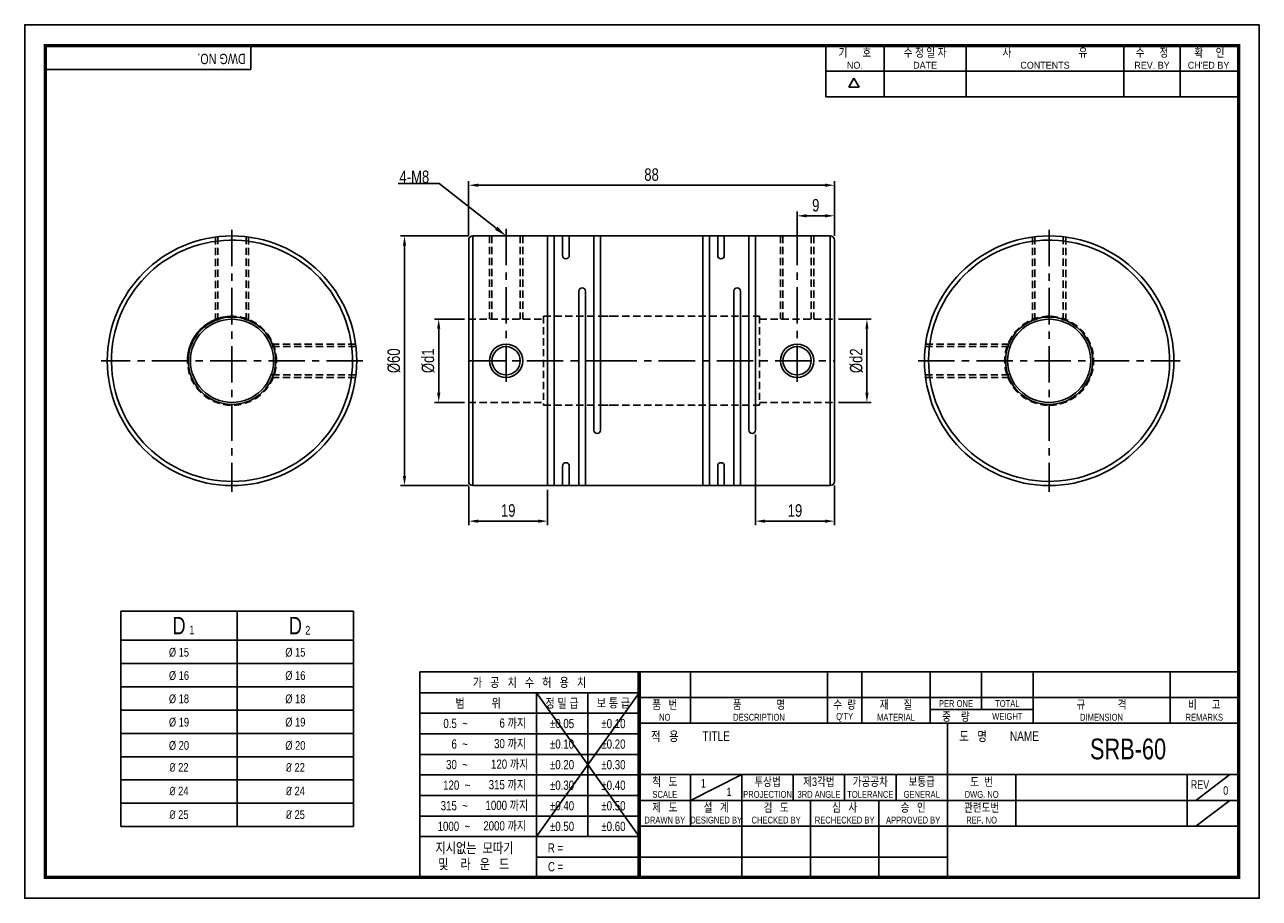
# Model space of a CAD drawing. Header units: millimetres. Extents: x 0 to 297, y 0 to 210.
import ezdxf
from ezdxf import colors
from ezdxf.entities.mleader import LeaderData, LeaderLine
from ezdxf.enums import TextEntityAlignment as Align
from ezdxf.math import Vec2, Vec3

# ---------------------------------------------------------------- set-up
doc = ezdxf.new("R2010")
doc.units = ezdxf.units.MM
doc.header["$LTSCALE"] = 7
for name, pattern in [('CENTER', [2, 1.25, -0.25, 0.25, -0.25]), ('CENTER2', [1.125, 0.75, -0.125, 0.125, -0.125]), ('HIDDEN', [0.375, 0.25, -0.125]), ('PHANTOM2', [1.25, 0.625, -0.125, 0.125, -0.125, 0.125, -0.125])]:
    doc.linetypes.add(name, pattern=pattern)
doc.layers.get('0').update_dxf_attribs({"linetype": 'CONTINUOUS'})
doc.layers.get('Defpoints').update_dxf_attribs({"linetype": 'CONTINUOUS'})
for name, color, linetype in [('C', 1, 'CENTER2'), ('D', 7, 'CONTINUOUS'), ('H', 3, 'HIDDEN'), ('P', 4, 'PHANTOM2')]:
    doc.layers.add(name, color=color, linetype=linetype)
doc.styles.get("Standard").update_dxf_attribs({"font": 'Gulim.ttf', "width": 0.8, "height": 3})
doc.dimstyles.get("Standard").update_dxf_attribs({"dimtxt": 0.18, "dimasz": 0.18, "dimexe": 0.18, "dimexo": 0.0625, "dimgap": 0.09, "dimtad": 0, "dimtih": 1, "dimtoh": 1, "dimdec": 4, "dimzin": 0, "dimdsep": 46, "dimtxsty": 'Standard', "dimcen": 0.09, "dimadec": 0, "dimazin": 0, "dimtfac": 1, "dimtdec": 4, "dimtofl": 0, "dimtmove": 0, "dimatfit": 3, "dimfxl": 0, "dimtolj": 1, "dimtzin": 0, "dimarcsym": 0})

# ---------------------------------------------------------------- blocks, each defined once
blk = doc.blocks.new('*D14')
at = {"layer": 'D', "lineweight": -2}
for p, q in [((106.8, 159.31), (106.8, 172.41)), ((194.8, 159.22), (194.8, 172.41)), ((109.1, 171.41), (192.5, 171.41))]:
    blk.add_line(p, q, dxfattribs=at)
at = {"layer": 'D'}
for points in [[(109.1, 171.8), (109.1, 171.03), (106.8, 171.41)], [(192.5, 171.8), (192.5, 171.03), (194.8, 171.41)]]:
    blk.add_solid(points, dxfattribs=at)
at = {"layer": 'Defpoints', "color": 0}
for p in [(194.8, 171.41), (106.8, 158.31), (194.8, 158.22)]:
    blk.add_point(p, dxfattribs=at)
at = {"layer": 'D', "insert": (150.8, 173.95), "char_height": 3, "attachment_point": 5}
blk.add_mtext('\\A1;88', dxfattribs=at)
blk = doc.blocks.new('*D15')
at = {"layer": 'D', "lineweight": -2}
for p, q in [((106.8, 159.22), (90.37, 159.22)), ((91.37, 156.92), (91.37, 101.52)), ((106.8, 99.22), (90.37, 99.22))]:
    blk.add_line(p, q, dxfattribs=at)
at = {"layer": 'D'}
for points in [[(90.98, 156.92), (91.75, 156.92), (91.37, 159.22)], [(90.98, 101.52), (91.75, 101.52), (91.37, 99.22)]]:
    blk.add_solid(points, dxfattribs=at)
at = {"layer": 'Defpoints', "color": 0}
for p in [(107.8, 159.22), (91.37, 99.22), (107.8, 99.22)]:
    blk.add_point(p, dxfattribs=at)
at = {"layer": 'D', "insert": (88.83, 129.22), "char_height": 3, "attachment_point": 5, "rotation": 90}
blk.add_mtext('\\A1;%%c60', dxfattribs=at)
blk = doc.blocks.new('*D16')
at = {"layer": 'D', "lineweight": -2}
for p, q in [((105.8, 139.22), (98.6, 139.22)), ((99.6, 136.92), (99.6, 121.52)), ((105.8, 119.22), (98.6, 119.22))]:
    blk.add_line(p, q, dxfattribs=at)
at = {"layer": 'D'}
for points in [[(99.21, 136.92), (99.98, 136.92), (99.6, 139.22)], [(99.21, 121.52), (99.98, 121.52), (99.6, 119.22)]]:
    blk.add_solid(points, dxfattribs=at)
at = {"layer": 'Defpoints', "color": 0}
for p in [(106.8, 139.22), (99.6, 119.22), (106.8, 119.22)]:
    blk.add_point(p, dxfattribs=at)
at = {"layer": 'D', "insert": (97.05, 129.22), "char_height": 3, "attachment_point": 5, "rotation": 90}
blk.add_mtext('\\A1;%%cd1', dxfattribs=at)
blk = doc.blocks.new('*D17')
at = {"layer": 'D', "lineweight": -2}
for p, q in [((195.8, 139.22), (203.61, 139.22)), ((202.61, 136.92), (202.61, 121.52)), ((195.8, 119.22), (203.61, 119.22))]:
    blk.add_line(p, q, dxfattribs=at)
at = {"layer": 'D'}
for points in [[(202.23, 136.92), (202.99, 136.92), (202.61, 139.22)], [(202.23, 121.52), (202.99, 121.52), (202.61, 119.22)]]:
    blk.add_solid(points, dxfattribs=at)
at = {"layer": 'Defpoints', "color": 0}
for p in [(194.8, 139.22), (194.8, 119.22), (202.61, 119.22)]:
    blk.add_point(p, dxfattribs=at)
at = {"layer": 'D', "insert": (200.07, 129.22), "char_height": 3, "attachment_point": 5, "rotation": 90}
blk.add_mtext('\\A1;%%Cd2', dxfattribs=at)
blk = doc.blocks.new('*D18')
at = {"layer": 'D', "lineweight": -2}
for p, q in [((106.84, 98.96), (106.84, 89.66)), ((125.8, 98.22), (125.8, 89.66)), ((109.14, 90.66), (123.5, 90.66))]:
    blk.add_line(p, q, dxfattribs=at)
at = {"layer": 'D'}
for points in [[(109.14, 91.04), (109.14, 90.27), (106.84, 90.66)], [(123.5, 91.04), (123.5, 90.27), (125.8, 90.66)]]:
    blk.add_solid(points, dxfattribs=at)
at = {"layer": 'Defpoints', "color": 0}
for p in [(106.84, 99.96), (125.8, 99.22), (125.8, 90.66)]:
    blk.add_point(p, dxfattribs=at)
at = {"layer": 'D', "insert": (116.32, 93.2), "char_height": 3, "attachment_point": 5}
blk.add_mtext('\\A1;19', dxfattribs=at)
blk = doc.blocks.new('*D19')
at = {"layer": 'D', "lineweight": -2}
for p, q in [((175.8, 111.52), (175.8, 89.66)), ((194.8, 99.22), (194.8, 89.66)), ((178.1, 90.66), (192.5, 90.66))]:
    blk.add_line(p, q, dxfattribs=at)
at = {"layer": 'D'}
for points in [[(178.1, 91.04), (178.1, 90.27), (175.8, 90.66)], [(192.5, 91.04), (192.5, 90.27), (194.8, 90.66)]]:
    blk.add_solid(points, dxfattribs=at)
at = {"layer": 'Defpoints', "color": 0}
for p in [(175.8, 112.52), (194.8, 100.22), (194.8, 90.66)]:
    blk.add_point(p, dxfattribs=at)
at = {"layer": 'D', "insert": (185.3, 93.2), "char_height": 3, "attachment_point": 5}
blk.add_mtext('\\A1;19', dxfattribs=at)
blk = doc.blocks.new('*D22')
at = {"layer": 'D', "lineweight": -2}
for p, q in [((185.8, 160.22), (185.8, 165.06)), ((192.5, 164.06), (188.1, 164.06)), ((194.8, 159.22), (194.8, 165.06))]:
    blk.add_line(p, q, dxfattribs=at)
at = {"layer": 'D'}
for points in [[(188.1, 164.44), (188.1, 163.67), (185.8, 164.06)], [(192.5, 164.44), (192.5, 163.67), (194.8, 164.06)]]:
    blk.add_solid(points, dxfattribs=at)
at = {"layer": 'Defpoints', "color": 0}
for p in [(185.8, 164.06), (185.8, 159.22), (194.8, 158.22)]:
    blk.add_point(p, dxfattribs=at)
at = {"layer": 'D', "insert": (190.3, 166.59), "char_height": 3, "attachment_point": 5}
blk.add_mtext('\\A1;9', dxfattribs=at)

msp = doc.modelspace()

# ---------------------------------------------------------------- linework, layer by layer
for p, q in [((54.43705, 199.23234), (54.43705, 205)), ((192.71392, 192.64074), (192.71392, 205)), ((206.72109, 192.64074), (206.72109, 205)), ((226.49591, 192.64074), (226.49591, 205)), ((264.39765, 192.64074), (264.39765, 205)), ((277.99284, 192.64074), (277.99284, 205)), ((54.43705, 199.23234), (5, 199.23234)), ((192.71392, 198.82037), (291.58802, 198.82037)), ((198.25647, 194.97648), (199.49239, 197.11716)), ((200.72832, 194.97648), (199.49239, 197.11716)), ((200.72832, 194.97648), (198.25647, 194.97648)), ((192.71392, 192.64074), (291.58802, 192.64074)), ((23.12122, 69.03823), (79.12122, 69.03823)), ((23.12122, 69.03823), (23.12122, 17.23823)), ((79.12122, 69.03823), (79.12122, 17.23823)), ((95.07575, 54.43705), (95.07575, 5)), ((147.8086, 54.43705), (95.07575, 54.43705)), ((292, 54.43705), (147.8086, 54.43705)), ((147.8086, 54.43705), (147.8086, 5)), ((160.16787, 54.43705), (160.16787, 42.07779)), ((193.1259, 54.43705), (193.1259, 42.07779)), ((201.36541, 54.43705), (201.36541, 42.07779)), ((217.84443, 54.43705), (217.84443, 42.07779)), ((230.20369, 54.43705), (230.20369, 45.37359)), ((242.56295, 54.43705), (242.56295, 42.07779)), ((275.52098, 54.43705), (275.52098, 42.07779)), ((147.8086, 49.42948), (95.07575, 49.42948)), ((147.8086, 49.42948), (123.09008, 14.82355)), ((123.09008, 49.42948), (147.8086, 14.82355)), ((123.09008, 49.42948), (123.09008, 5)), ((135.44934, 49.42948), (135.44934, 14.82355)), ((147.8086, 48.25742), (292, 48.25742)), ((217.84443, 45.37359), (242.56295, 45.37359)), ((147.8086, 44.48577), (95.07575, 44.48577)), ((147.8086, 42.07779), (292, 42.07779)), ((221.96418, 5), (221.96418, 42.07779)), ((147.8086, 39.54207), (95.07575, 39.54207)), ((147.8086, 34.59837), (95.07575, 34.59837)), ((147.8086, 29.71852), (292, 29.71852)), ((160.16787, 23.53889), (172.52713, 29.71852)), ((160.16787, 29.71852), (160.16787, 17.35926)), ((172.52713, 29.71852), (172.52713, 5)), ((184.88639, 29.71852), (184.88639, 23.53889)), ((197.24565, 29.71852), (197.24565, 23.53889)), ((209.60492, 29.71852), (209.60492, 23.53889)), ((238.4432, 29.71852), (238.4432, 17.35926)), ((279.64074, 29.71852), (279.64074, 17.35926)), ((281.70061, 23.53889), (289.94012, 29.71852)), ((147.8086, 29.65466), (95.07575, 29.65466)), ((147.8086, 24.71096), (95.07575, 24.71096)), ((147.8086, 23.53889), (221.96418, 23.53889)), ((189.00615, 23.53889), (189.00615, 5)), ((205.48516, 23.53889), (205.48516, 5)), ((221.96418, 23.53889), (292, 23.53889)), ((281.70061, 17.35926), (289.94012, 23.53889)), ((147.8086, 19.76725), (95.07575, 19.76725)), ((147.8086, 17.35926), (292, 17.35926)), ((147.8086, 14.82355), (95.07575, 14.82355)), ((147.8086, 9.87984), (123.09008, 9.87984)), ((147.8086, 9.87984), (221.96418, 9.87984))]:
    msp.add_line(p, q)
at = {"color": 4}
for p, q in [((51.12122, 69.03823), (51.12122, 17.23823)), ((23.12122, 62.03823), (79.12122, 62.03823))]:
    msp.add_line(p, q, dxfattribs=at)
at = {"color": 1}
for p, q in [((23.12122, 56.43823), (79.12122, 56.43823)), ((23.12122, 50.83823), (79.12122, 50.83823)), ((23.12122, 45.23823), (79.12122, 45.23823)), ((23.12122, 39.63823), (79.12122, 39.63823)), ((23.12122, 34.03823), (79.12122, 34.03823)), ((23.12122, 28.43823), (79.12122, 28.43823)), ((23.12122, 22.83823), (79.12122, 22.83823))]:
    msp.add_line(p, q, dxfattribs=at)
at = {"color": 0}
msp.add_line((23.12122, 17.23823), (79.12122, 17.23823), dxfattribs=at)
msp.add_lwpolyline([(297, 210), (0, 210), (0, 0), (297, 0)], close=True)
msp.add_lwpolyline([(292, 205, 0.8, 0.8, 0), (5, 205, 0.8, 0.8, 0), (5, 5, 0.8, 0.8, 0), (292, 5, 0.8, 0.8, 0)], format="xyseb", close=True)
at = {"const_width": 0.82395}
msp.add_lwpolyline([(147.8086, 5), (147.8086, 54.43705)], dxfattribs=at)
at = {"layer": 'C'}
msp.add_line((147.8086, 49.42948), (147.8086, 49.39613), dxfattribs=at)
at = {"layer": 'D', "color": 1, "linetype": 'CENTER'}
for p, q in [((49.86799, 160.71679), (49.86799, 97.71679)), ((115.8029, 160.91679), (115.8029, 123.51679)), ((185.8029, 160.91679), (185.8029, 123.51679)), ((246.43893, 160.71679), (246.43893, 97.71679)), ((81.36799, 129.21679), (18.36799, 129.21679)), ((106.8029, 129.21679), (141.39299, 129.21679)), ((138.5029, 129.21679), (194.8029, 129.21679)), ((214.93893, 129.21679), (277.93893, 129.21679))]:
    msp.add_line(p, q, dxfattribs=at)
at = {"layer": 'D', "color": 5, "linetype": 'HIDDEN'}
for p, q in [((45.86799, 158.94893), (45.86799, 138.38194)), ((46.46799, 159.0235), (46.46799, 138.62105)), ((53.26799, 159.0235), (53.26799, 138.62105)), ((53.86799, 158.94893), (53.86799, 138.38194)), ((111.8029, 159.21679), (111.8029, 139.21679)), ((112.4029, 159.21679), (112.4029, 139.21679)), ((119.2029, 159.21679), (119.2029, 139.21679)), ((119.8029, 159.21679), (119.8029, 139.21679)), ((181.8029, 159.21679), (181.8029, 139.21679)), ((182.4029, 159.21679), (182.4029, 139.21679)), ((189.2029, 159.21679), (189.2029, 139.21679)), ((189.8029, 159.21679), (189.8029, 139.21679)), ((242.43893, 158.94893), (242.43893, 138.38194)), ((243.03893, 159.0235), (243.03893, 138.62105)), ((249.83893, 159.0235), (249.83893, 138.62105)), ((250.43893, 158.94893), (250.43893, 138.38194)), ((124.8029, 139.91679), (124.8029, 118.51679)), ((124.8029, 139.91679), (141.39299, 139.91679)), ((138.5029, 139.91679), (176.8029, 139.91679)), ((176.8029, 139.91679), (176.8029, 118.51679)), ((106.8029, 139.21679), (124.8029, 139.21679)), ((176.8029, 139.21679), (194.8029, 139.21679)), ((79.60012, 133.21679), (59.03314, 133.21679)), ((79.6747, 132.61679), (59.27224, 132.61679)), ((216.63222, 132.61679), (237.03468, 132.61679)), ((216.7068, 133.21679), (237.27378, 133.21679)), ((79.60012, 125.21679), (59.03314, 125.21679)), ((79.6747, 125.81679), (59.27224, 125.81679)), ((216.63222, 125.81679), (237.03468, 125.81679)), ((216.7068, 125.21679), (237.27378, 125.21679)), ((106.8029, 119.21679), (124.8029, 119.21679)), ((176.8029, 119.21679), (194.8029, 119.21679)), ((124.8029, 118.51679), (141.39299, 118.51679)), ((138.5029, 118.51679), (176.8029, 118.51679))]:
    msp.add_line(p, q, dxfattribs=at)
at = {"layer": 'D'}
for p, q in [((106.8029, 158.21679), (106.8029, 100.21679)), ((107.8029, 159.21679), (141.39299, 159.21679)), ((107.8029, 129.21679), (107.8029, 159.21679)), ((125.8029, 159.21679), (125.8029, 129.21679)), ((127.4029, 159.21679), (127.4029, 99.21679)), ((129.4029, 159.21679), (129.4029, 154.51679)), ((131.0029, 159.21679), (131.0029, 154.51679)), ((136.9029, 159.21679), (136.9029, 112.51679)), ((138.5029, 159.21679), (138.5029, 112.51679)), ((138.5029, 159.21679), (193.8029, 159.21679)), ((163.1029, 159.21679), (163.1029, 99.21679)), ((164.7029, 159.21679), (164.7029, 99.21679)), ((166.7029, 159.21679), (166.7029, 154.51679)), ((168.3029, 159.21679), (168.3029, 154.51679)), ((174.2029, 159.21679), (174.2029, 112.51679)), ((175.8029, 159.21679), (175.8029, 112.51679)), ((193.8029, 159.21679), (193.8029, 99.21679)), ((194.8029, 158.21679), (194.8029, 100.21679)), ((247.18893, 158.20709), (246.43893, 158.20709)), ((133.3029, 145.91679), (133.3029, 99.21679)), ((134.9029, 145.91679), (134.9029, 99.21679)), ((170.6029, 145.91679), (170.6029, 99.21679)), ((172.2029, 145.91679), (172.2029, 99.21679)), ((19.87736, 129.96679), (19.86799, 129.96679)), ((19.87736, 128.46679), (19.86799, 128.46679)), ((78.85829, 129.96679), (78.86799, 129.21679)), ((107.8029, 99.21679), (107.8029, 129.21679)), ((125.8029, 129.21679), (125.8029, 99.21679)), ((129.4029, 103.91679), (129.4029, 99.21679)), ((131.0029, 103.91679), (131.0029, 99.21679)), ((166.7029, 103.91679), (166.7029, 99.21679)), ((168.3029, 103.91679), (168.3029, 99.21679)), ((107.8029, 99.21679), (141.39299, 99.21679)), ((134.9029, 99.21679), (193.8029, 99.21679)), ((245.68893, 99.22617), (245.68893, 99.21679)), ((247.18893, 99.22617), (247.18893, 99.21679))]:
    msp.add_line(p, q, dxfattribs=at)
for centre, radius in [((49.86799, 129.21679), 30), ((246.43893, 129.21679), 30), ((49.86799, 129.21679), 10), ((246.43893, 129.21679), 10), ((115.8029, 129.21679), 4), ((115.8029, 129.21679), 3.4), ((185.8029, 129.21679), 4), ((185.8029, 129.21679), 3.4)]:
    msp.add_circle(centre, radius, dxfattribs=at)
for centre, radius, start, end in [((49.86799, 129.21679), 29, 1.4819526, 0), ((107.8029, 158.21679), 1, 90, 180), ((193.8029, 158.21679), 1, 0, 90), ((246.43893, 129.21679), 29, 90, 88.5180474), ((130.2029, 154.51679), 0.8, 180, 0), ((167.5029, 154.51679), 0.8, 180, 0), ((134.1029, 145.91679), 0.8, 0, 180), ((171.4029, 145.91679), 0.8, 0, 180), ((49.86799, 129.21679), 10.5, 0, 180), ((246.43893, 129.21679), 10.5, 90, 270), ((246.43893, 129.21679), 10.5, 270, 90), ((49.86799, 129.21679), 10.5, 180, 0), ((137.7029, 112.51679), 0.8, 180, 0), ((175.0029, 112.51679), 0.8, 180, 0), ((130.2029, 103.91679), 0.8, 0, 180), ((167.5029, 103.91679), 0.8, 0, 180), ((107.8029, 100.21679), 1, 180, 270), ((193.8029, 100.21679), 1, 270, 0)]:
    msp.add_arc(centre, radius, start, end, dxfattribs=at)
at = {"layer": 'D', "color": 5, "linetype": 'HIDDEN'}
for centre, start, end in [((49.86799, 129.21679), 90, 0), ((49.86799, 129.21679), 0, 175.9806449), ((246.43893, 129.21679), 90, 270), ((246.43893, 129.21679), 270, 90)]:
    msp.add_arc(centre, 10.7, start, end, dxfattribs=at)
at = {"layer": 'H'}
msp.add_line((147.8086, 49.31275), (147.8086, 49.27106), dxfattribs=at)
at = {"layer": 'P'}
msp.add_line((147.8086, 49.22104), (147.8086, 49.16267), dxfattribs=at)

# ---------------------------------------------------------------- texts
for s, insert, char_height, width, attachment_point in [('D', (37.12122, 65.53823), 4.2, 28, 5), ('1', (39.61704, 65.56311), 2.1, 6.3, 1), ('D', (65.12122, 65.53823), 4.2, 28, 5), ('2', (67.48742, 65.48265), 2.1, 3.36, 1)]:
    msp.add_mtext(s, dxfattribs=dict(insert=insert, char_height=char_height, width=width, attachment_point=attachment_point))
at = {"ltscale": 25.4, "char_height": 2.1, "width": 28, "attachment_point": 5}
for s, insert in [('%%C{\\f??|b0|i0|c0|p49; \\f??|b0|i0|c129|p49;15}', (37.12122, 59.10704)), ('%%C{\\f??|b0|i0|c0|p49; \\f??|b0|i0|c129|p49;15}', (65.12122, 59.10704)), ('%%C{\\f??|b0|i0|c0|p49; \\f??|b0|i0|c129|p49;16}', (37.12122, 53.50704)), ('%%C{\\f??|b0|i0|c0|p49; \\f??|b0|i0|c129|p49;16}', (65.12122, 53.50704)), ('%%C{\\f??|b0|i0|c0|p49; \\f??|b0|i0|c129|p49;18}', (37.12122, 47.90704)), ('%%C{\\f??|b0|i0|c0|p49; \\f??|b0|i0|c129|p49;18}', (65.12122, 47.90704)), ('%%C{\\f??|b0|i0|c0|p49; \\f??|b0|i0|c129|p49;19}', (37.12122, 42.30704)), ('%%C{\\f??|b0|i0|c0|p49; \\f??|b0|i0|c129|p49;19}', (65.12122, 42.30704)), ('%%C{\\f??|b0|i0|c129|p49; 20}', (37.12122, 36.70704)), ('%%C{\\f??|b0|i0|c0|p49; \\f??|b0|i0|c129|p49;20}', (65.12122, 36.70704)), ('{\\fISOCPEUR|b0|i0|c0|p34;%%C\\f??|b0|i0|c129|p49; 22}', (37.12122, 31.46392)), ('{\\fISOCPEUR|b0|i0|c0|p34;%%C\\f??|b0|i0|c0|p49; \\f??|b0|i0|c129|p49;22}', (65.12122, 31.46392)), ('{\\fISOCPEUR|b0|i0|c0|p34;%%C\\f??|b0|i0|c129|p49; 24}', (37.12122, 25.78387)), ('{\\fISOCPEUR|b0|i0|c0|p34;%%C\\f??|b0|i0|c0|p49; \\f??|b0|i0|c129|p49;24}', (65.12122, 25.78387)), ('{\\fISOCPEUR|b0|i0|c0|p34;%%C\\f??|b0|i0|c129|p49; 25}', (37.12122, 20.10383)), ('{\\fISOCPEUR|b0|i0|c0|p34;%%C\\f??|b0|i0|c0|p49; \\f??|b0|i0|c129|p49;25}', (65.12122, 20.10383))]:
    msp.add_mtext(s, dxfattribs=dict(at, insert=insert))
at = {"layer": 'D', "width": 0.8}
for s, height, p in [('확     인', 2.059877, (284.99642, 203.3521)), ('기      호', 2.059877, (199.71751, 203.3521)), ('수 정 일 자', 2.059877, (216.6085, 203.3521)), ('사                           유', 2.0598771, (245.44678, 203.3521)), ('수      정', 2.059877, (271.19524, 203.3521)), ('가   공   치   수   허   용   치', 2.2246672, (121.44218, 51.93326)), ('범          위', 2.2246672, (109.08292, 46.95763)), ('정 밀 급', 2.224667, (129.26971, 46.95763)), ('보 통 급', 2.224667, (141.62897, 46.95763)), ('품   번', 2.059877, (153.98824, 46.60952)), ('품              명', 2.0598771, (176.64688, 46.60952)), ('수  량', 2.059877, (197.24565, 46.60952)), ('재      질', 2.059877, (209.60492, 46.60952)), ('PER ONE', 1.647902, (224.02406, 46.8155)), ('TOTAL', 1.647902, (236.38332, 46.8155)), ('규             격', 2.0598771, (259.04197, 46.60952)), ('비      고', 2.059877, (283.76049, 46.60952)), ('NO', 1.647902, (153.98824, 43.5197)), ('DESCRIPTION', 1.6479017, (176.64688, 43.5197)), ("Q'TY", 1.647902, (197.24565, 43.5197)), ('MATERIAL', 1.647902, (209.60492, 43.5197)), ('중    량', 2.059877, (224.02406, 43.72569)), ('WEIGHT', 1.647902, (236.38332, 43.72569)), ('DIMENSION', 1.647902, (259.04197, 43.5197)), ('REMARKS', 1.647902, (283.76049, 43.5197)), ('%%p0.05', 2.224667, (129.26971, 42.01392)), ('%%p0.10', 2.224667, (141.62897, 42.01392)), ('%%p0.10', 2.224667, (129.26971, 37.07022)), ('%%p0.20', 2.224667, (141.62897, 37.07022)), ('적   용', 2.307062, (153.98824, 38.98797)), ('TITLE', 2.307062, (166.3475, 38.98797)), ('도   명', 2.307062, (228.14381, 38.98797)), ('NAME', 2.307062, (240.50307, 38.98797)), ('SRB-60', 5, (265.42755, 35.89816)), ('%%p0.20', 2.224667, (129.26971, 32.12651)), ('%%p0.30', 2.224667, (141.62897, 32.12651)), ('%%p0.30', 2.224667, (129.26971, 27.18281)), ('%%p0.40', 2.224667, (141.62897, 27.18281)), ('척   도', 2.059877, (153.98824, 28.07062)), ('1', 2.05988, (163.25768, 27.65865)), ('1', 2.05988, (169.43731, 25.59877)), ('투상법', 2.059877, (178.70676, 28.07062)), ('제3각법', 2.059877, (191.06602, 28.07062)), ('가공공차', 2.059877, (203.42529, 28.07062)), ('보통급', 2.059877, (215.78455, 28.07062)), ('도  번', 2.059877, (230.20369, 28.07062)), ('REV', 2.059877, (282.73055, 27.34967)), ('0', 2.05988, (288.91018, 25.90775)), ('%%p0.40', 2.224667, (129.26971, 22.2391)), ('%%p0.50', 2.224667, (141.62897, 22.2391)), ('SCALE', 1.647902, (153.98824, 24.98081)), ('PROJECTION', 1.647902, (178.70676, 24.98081)), ('3RD ANGLE', 1.647902, (191.06602, 24.98081)), ('TOLERANCE', 1.647902, (203.42529, 24.98081)), ('GENERAL', 1.647902, (215.78455, 24.98081)), ('DWG. NO', 1.647902, (230.20369, 24.98081)), ('제   도', 2.059877, (153.98824, 21.89099)), ('설   계', 2.059877, (166.3475, 21.89099)), ('검   도', 2.059877, (180.76664, 21.89099)), ('심   사', 2.059877, (197.24565, 21.89099)), ('승   인', 2.059877, (213.72467, 21.89099)), ('관련도번', 2.059877, (230.20369, 21.89099)), ('%%p0.50', 2.224667, (129.26971, 17.2954)), ('%%p0.60', 2.224667, (141.62897, 17.2954)), ('REF. NO', 1.647902, (230.20369, 18.80118))]:
    msp.add_text(s, height=height, dxfattribs=at).set_placement(p, align=Align.MIDDLE)
msp.add_text('DWG NO.', height=2.471852, rotation=180, dxfattribs=at).set_placement((53.16809, 203.00065))
at = {"layer": 'D'}
for s, p in [('NO.', (199.71751, 200.26228)), ('DATE', (216.6085, 200.26228)), ('CONTENTS', (245.44678, 200.26228)), ('REV. BY', (271.19524, 200.26228)), ("CH'ED BY", (284.79043, 200.26228))]:
    msp.add_text(s, height=1.647902, dxfattribs=at).set_placement(p, align=Align.MIDDLE)
at = {"layer": 'D', "width": 0.8}
for s, height, p in [('DRAWN BY', 1.647902, (153.98824, 17.97719)), ('DESIGNED BY', 1.6479017, (166.3475, 17.97719)), ('CHECKED BY', 1.647902, (180.76664, 17.97719)), ('RECHECKED BY', 1.6479017, (197.24565, 17.97719)), ('APPROVED BY', 1.6479017, (213.72467, 17.97719))]:
    msp.add_text(s, height=height, dxfattribs=at).set_placement(p, align=Align.CENTER)
at = {"layer": 'D', "linetype": 'ByBlock', "width": 0.8}
for s, height, p in [('지시없는  모따기', 2.471852, (98.78304, 10.86753)), ('및    라   운   드', 2.4718525, (99.46232, 6.99683))]:
    msp.add_text(s, height=height, dxfattribs=at).set_placement(p)
at = {"layer": 'D', "width": 0.8}
for s, p in [('R = ', (125.83895, 10.9999)), ('C = ', (125.87797, 6.47764))]:
    msp.add_text(s, height=2.224667, dxfattribs=at).set_placement(p)
at = {"layer": 'D', "char_height": 2.224667, "attachment_point": 6}
for s, insert, width in [('0.5  ~', (106.61106, 42.01392), 8.2310624), ('6 까지', (120.61823, 42.01392), 9.8035318), ('30 까지', (120.61823, 37.07022), 9.8034906), ('6  ~', (106.61106, 37.07022), 8.2310216), ('30  ~', (106.61106, 32.12651), 8.2310216), ('120 까지', (121.17583, 32.12651), 12.6524242), ('120  ~', (107.1976, 27.18281), 8.9379913), ('315 까지', (120.61823, 27.18281), 12.0977814), ('1000 까지', (121.14261, 22.2391), 13.3822846), ('315  ~', (106.61106, 22.2391), 9.885083), ('1000  ~', (107.17041, 17.2954), 14.528725), ('2000 까지', (120.61823, 17.2954), 12.974319)]:
    msp.add_mtext(s, dxfattribs=dict(at, insert=insert, width=width))

# ---------------------------------------------------------------- dimensions: what is measured, and where the dimension line sits
at = {"layer": 'D'}
for base, p1, p2, text, picture, middle in [((194.8029, 171.41388), (106.8029, 158.31042), (194.8029, 158.21679), '88', '*D14', (150.8029, 173.95183)), ((125.8029, 90.65661), (106.83575, 99.96256), (125.8029, 99.21679), '19', '*D18', (116.31932, 93.19855))]:
    dim = msp.add_linear_dim(base=base, p1=p1, p2=p2, text=text, dimstyle='Standard', override={"dimtxt": 2, "dimasz": 2.3, "dimexe": 1, "dimexo": 1, "dimgap": 1, "dimtad": 1, "dimtih": 0, "dimtoh": 0, "dimzin": 8, "dimcen": 1, "dimclrd": 256, "dimclre": 256, "dimclrt": 256, "dimadec": 4, "dimazin": 2, "dimtfac": 0.5, "dimtix": 1, "dimtofl": 1, "dimtmove": 2, "dimtzin": 8}, dxfattribs=at)
    dim.commit()
    dim.dimension.update_dxf_attribs({"geometry": picture, "text_midpoint": middle})
for base, p1, p2, picture, middle in [((185.8029, 164.05686), (194.8029, 158.21679), (185.8029, 159.21679), '*D22', (190.3029, 166.59481)), ((194.8029, 90.65661), (175.8029, 112.51679), (194.8029, 100.21679), '*D19', (185.3029, 93.19855))]:
    dim = msp.add_linear_dim(base=base, p1=p1, p2=p2, dimstyle='Standard', override={"dimtxt": 2, "dimasz": 2.3, "dimexe": 1, "dimexo": 1, "dimgap": 1, "dimtad": 1, "dimtih": 0, "dimtoh": 0, "dimzin": 8, "dimcen": 1, "dimclrd": 256, "dimclre": 256, "dimclrt": 256, "dimadec": 4, "dimazin": 2, "dimtfac": 0.5, "dimtix": 1, "dimtofl": 1, "dimtmove": 2, "dimtzin": 8}, dxfattribs=at)
    dim.commit()
    dim.dimension.update_dxf_attribs({"geometry": picture, "text_midpoint": middle})
for base, p1, p2, text, picture, middle in [((91.36787, 99.21679), (107.8029, 159.21679), (107.8029, 99.21679), '%%c60', '*D15', (88.82992, 129.21679)), ((99.59779, 119.21679), (106.8029, 139.21679), (106.8029, 119.21679), '%%cd1', '*D16', (97.05385, 129.21679)), ((202.60916, 119.21679), (194.8029, 139.21679), (194.8029, 119.21679), '%%Cd2', '*D17', (200.06721, 129.21679))]:
    dim = msp.add_linear_dim(base=base, p1=p1, p2=p2, angle=90, text=text, dimstyle='Standard', override={"dimtxt": 2, "dimasz": 2.3, "dimexe": 1, "dimexo": 1, "dimgap": 1, "dimtad": 1, "dimtih": 0, "dimtoh": 0, "dimzin": 8, "dimcen": 1, "dimclrd": 256, "dimclre": 256, "dimclrt": 256, "dimadec": 4, "dimazin": 2, "dimtfac": 0.5, "dimtix": 1, "dimtofl": 1, "dimtmove": 2, "dimtzin": 8}, dxfattribs=at)
    dim.commit()
    dim.dimension.update_dxf_attribs({"geometry": picture, "text_midpoint": middle})

# ---------------------------------------------------------------- leaders
ml = msp.add_multileader_mtext('Standard', dxfattribs=at)
ml.set_content('4-M8', color=256)
ml.set_leader_properties()
ml.build(insert=Vec2(0, 0))
ml.multileader.update_dxf_attribs({"text_right_attachment_type": 6, "dogleg_length": 0.36, "arrow_head_size": 3})
ctx = ml.context
ctx.base_point, ctx.char_height, ctx.arrow_head_size, ctx.plane_origin = Vec3(87.13887, 173.40216), 3, 3, Vec3(115.8029, 159.21679)
ctx.right_attachment, ctx.text_align_type = 6, 2
notes = []
notes.append((ctx, [(0, (1, 1, 0), (99.67357, 171.86621), (-1, 0), 0.36, [(0, [(115.8029, 159.21679)], 0, [])])]))
ctx.mtext.insert, ctx.mtext.alignment, ctx.mtext.flow_direction = Vec3(97.31357, 174.93811), 3, 5
for ctx, leaders in notes:
    for number, flags, end, landing, length, lines in leaders:
        leader = LeaderData()
        leader.index, (leader.has_last_leader_line, leader.has_dogleg_vector, leader.attachment_direction) = number, flags
        leader.last_leader_point, leader.dogleg_vector, leader.dogleg_length = Vec3(end), Vec3(landing), length
        for number, points, colour, breaks in lines:
            line = LeaderLine()
            line.index, line.vertices, line.color, line.breaks = number, Vec3.list(points), colors.encode_raw_color(colour), breaks
            leader.lines.append(line)
        ctx.leaders.append(leader)

doc.saveas('drawing.dxf')
